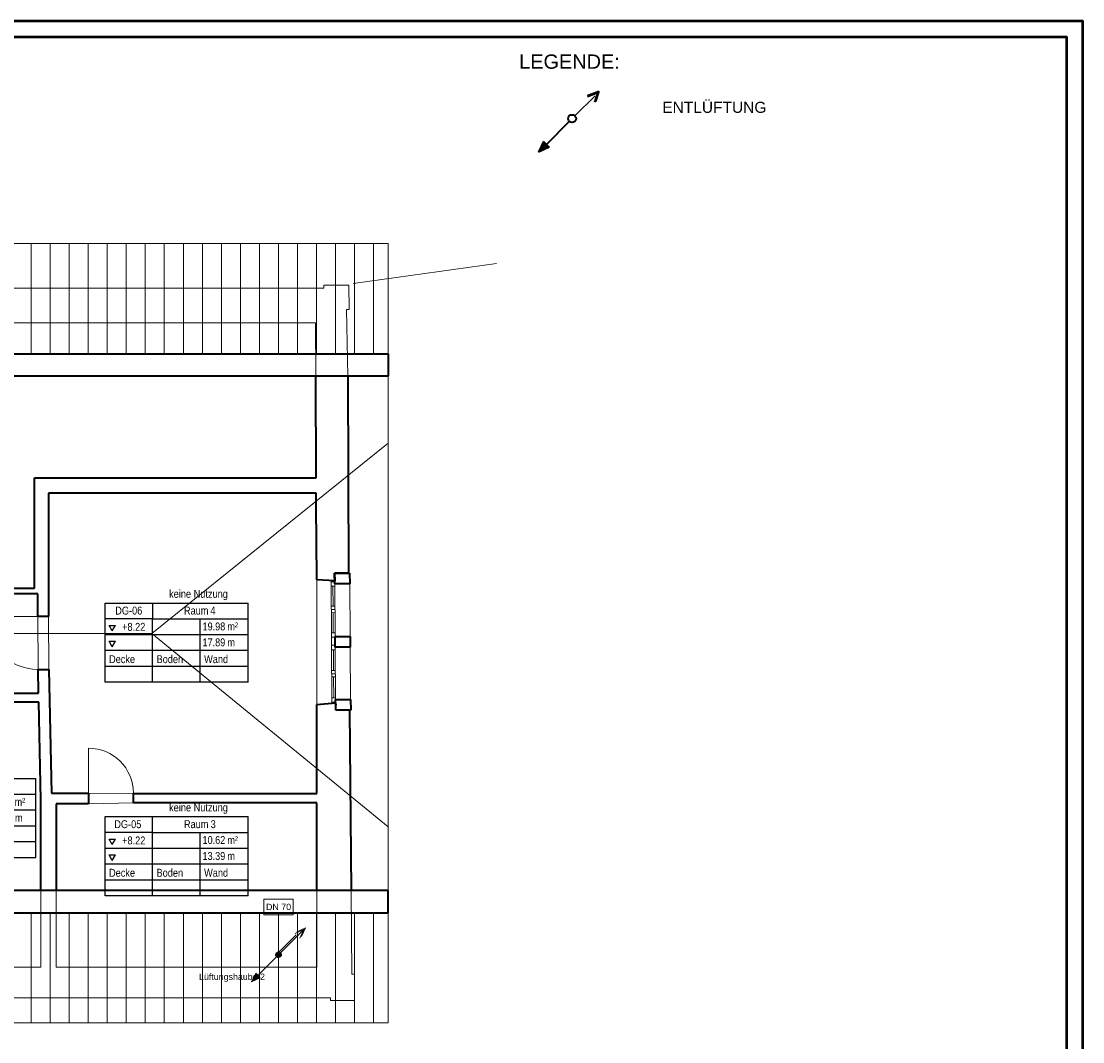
# Model space of a CAD drawing. Extents: x -138 to 532, y -135 to 459.
# Tile 4 of 4: x 197 to 532, y 137 to 459. Entities that reach past the tile are written whole.
import ezdxf
from ezdxf.lldxf.tags import DXFTag

# ---------------------------------------------------------------- set-up
doc = ezdxf.new("R2010")
doc.units = 0
doc.layers.get('0').update_dxf_attribs({"lineweight": 35})
for name, color, linetype, lineweight in [('5_DG-BESTAND', 7, 'Continuous', 25), ('5_DG-FIRSTE-GRATE', 7, 'Continuous', 25), ('5_DG-NEU', 7, 'Continuous', 25), ('5_DG-RAUM', 7, 'Continuous', 25), ('5_DG-SCHRAFF-FILL', 7, 'Continuous', 25), ('Legende', 7, 'Continuous', 35)]:
    doc.layers.add(name, color=color, linetype=linetype, lineweight=lineweight)
for name, color, linetype, lineweight, true_color in [('LT_Beschriftung', 4, 'Continuous', 25, 0x00ffff), ('Rahmen', 7, 'Continuous', 35, 0x009900), ('S_Abwasser_Entlueftung', 4, 'Nova_70', 25, 0x00ffff), ('S_Entlüftung_Beschriftung', 4, 'Continuous', 18, 0x00ffff), ('S_Schmutzwasser', 7, 'Continuous', 35, 0x808040), ('S_Schmutzwasser-Shading', 7, 'Continuous', 35, 0x808040)]:
    doc.layers.add(name, color=color, linetype=linetype, lineweight=lineweight, true_color=true_color)
doc.styles.get("Standard").update_dxf_attribs({"font": 'arial.ttf'})
tags = doc.linetypes.add('ALL_S14', pattern=[0.002, 0.001, -0.001]).pattern_tags.tags
tags[6:7] = [DXFTag(74, 4), DXFTag(75, 0), DXFTag(340, '0'), DXFTag(46, 1.0), DXFTag(50, 0.0), DXFTag(44, 0.0), DXFTag(45, 0.0)]
tags[4:5] = [DXFTag(74, 4), DXFTag(75, 0), DXFTag(340, '0'), DXFTag(46, 1.0), DXFTag(50, 0.0), DXFTag(44, 0.0), DXFTag(45, 0.0)]
tags = doc.linetypes.add('fein_strichliert', pattern=[4, 1, -2, 1]).pattern_tags.tags
tags[8:9] = [DXFTag(74, 4), DXFTag(75, 0), DXFTag(340, '0'), DXFTag(46, 0.0), DXFTag(50, 0.0), DXFTag(44, 0.0), DXFTag(45, 0.0)]
tags[6:7] = [DXFTag(74, 4), DXFTag(75, 0), DXFTag(340, '0'), DXFTag(46, 0.0), DXFTag(50, 0.0), DXFTag(44, 0.0), DXFTag(45, 0.0)]
tags[4:5] = [DXFTag(74, 4), DXFTag(75, 0), DXFTag(340, '0'), DXFTag(46, 0.0), DXFTag(50, 0.0), DXFTag(44, 0.0), DXFTag(45, 0.0)]
tags = doc.linetypes.add('Nova_70', pattern='A,2,[130,ltypeshp.shx,S=1,R=-90,X=0,Y=1],2', length=4).pattern_tags.tags
tags[12:13] = [DXFTag(74, 4), DXFTag(75, 0), DXFTag(340, '0'), DXFTag(46, 0.0), DXFTag(50, 0.0), DXFTag(44, 0.0), DXFTag(45, 0.0)]
tags = doc.linetypes.add('PUNKT2_S9', pattern=[0.0005, 0, -0.0005]).pattern_tags.tags
tags[6:7] = [DXFTag(74, 4), DXFTag(75, 0), DXFTag(340, '0'), DXFTag(46, 1.0), DXFTag(50, 0.0), DXFTag(44, 0.0), DXFTag(45, 0.0)]
tags[4:5] = [DXFTag(74, 4), DXFTag(75, 0), DXFTag(340, '0'), DXFTag(46, 1.0), DXFTag(50, 0.0), DXFTag(44, 0.0), DXFTag(45, 0.0)]
tags = doc.linetypes.add('STRICHPUNKT2', pattern=[12.7, 6.35, -3.175, 0, -3.175]).pattern_tags.tags
tags[10:11] = [DXFTag(74, 4), DXFTag(75, 0), DXFTag(340, '0'), DXFTag(46, 0.0), DXFTag(50, 0.0), DXFTag(44, 0.0), DXFTag(45, 0.0)]
tags[8:9] = [DXFTag(74, 4), DXFTag(75, 0), DXFTag(340, '0'), DXFTag(46, 0.0), DXFTag(50, 0.0), DXFTag(44, 0.0), DXFTag(45, 0.0)]
tags[6:7] = [DXFTag(74, 4), DXFTag(75, 0), DXFTag(340, '0'), DXFTag(46, 0.0), DXFTag(50, 0.0), DXFTag(44, 0.0), DXFTag(45, 0.0)]
tags[4:5] = [DXFTag(74, 4), DXFTag(75, 0), DXFTag(340, '0'), DXFTag(46, 0.0), DXFTag(50, 0.0), DXFTag(44, 0.0), DXFTag(45, 0.0)]
tags = doc.linetypes.add('VERDECKT2_S2', pattern=[0.0027, 0.002, -0.0007]).pattern_tags.tags
tags[6:7] = [DXFTag(74, 4), DXFTag(75, 0), DXFTag(340, '0'), DXFTag(46, 1.0), DXFTag(50, 0.0), DXFTag(44, 0.0), DXFTag(45, 0.0)]
tags[4:5] = [DXFTag(74, 4), DXFTag(75, 0), DXFTag(340, '0'), DXFTag(46, 1.0), DXFTag(50, 0.0), DXFTag(44, 0.0), DXFTag(45, 0.0)]

# ---------------------------------------------------------------- blocks, each defined once
blk = doc.blocks.new('Shading-A07AMJ5P1N', base_point=(278.92, 164.04))
at = {"layer": 'S_Schmutzwasser-Shading', "color": 4, "true_color": 0x00ffff}
for points in [[(278.92, 164.04), (277.44, 163.84), (277.44, 164.23), (277.42, 164.04)], [(278.92, 164.04), (277.44, 164.23), (277.64, 164.57), (277.52, 164.41)], [(278.92, 164.04), (277.64, 164.57), (277.97, 164.76), (277.79, 164.69)], [(278.92, 164.04), (277.97, 164.76), (278.36, 164.76), (278.17, 164.79)], [(278.92, 164.04), (278.36, 164.76), (278.7, 164.57), (278.54, 164.69)], [(278.92, 164.04), (278.7, 164.57), (278.89, 164.23), (278.82, 164.41)], [(278.92, 164.04), (277.64, 163.51), (277.44, 163.84), (277.52, 163.66)], [(278.92, 164.04), (277.97, 163.31), (277.64, 163.51), (277.79, 163.39)], [(278.92, 164.04), (278.36, 163.31), (277.97, 163.31), (278.17, 163.29)], [(278.92, 164.04), (278.7, 163.51), (278.36, 163.31), (278.54, 163.39)], [(278.92, 164.04), (278.89, 163.84), (278.7, 163.51), (278.82, 163.66)]]:
    blk.add_solid(points, dxfattribs=at)
blk = doc.blocks.new('Schraffur-A07AMJ5X1N', base_point=(360.21, 417.26))
at = {"color": 0, "linetype": 'ByBlock', "lineweight": -2, "ltscale": 0.35}
blk.add_solid([(360.21, 417.26), (361.79, 420.66), (363.61, 418.85)], dxfattribs=at)
blk = doc.blocks.new('Referenz-A07AMJ5Z1N', base_point=(-119.89, -98.77))
at = {"layer": '5_DG-BESTAND', "color": 0, "lineweight": 18}
for p, q in [((116.21, 388.47), (312.76, 388.47)), ((312.76, 353.61), (312.76, 388.47)), ((202.18, 270.76), (185.52, 270.76)), ((218.14, 215.03), (218.14, 229.25)), ((312.76, 177.28), (312.76, 142.54)), ((116.21, 142.54), (312.76, 142.54))]:
    blk.add_line(p, q, dxfattribs=at)
at = {"layer": '5_DG-BESTAND', "color": 0, "linetype": 'ALL_S14', "lineweight": 13, "ltscale": 0.13}
blk.add_line((301.72, 375.85), (346.96, 382.13), dxfattribs=at)
at = {"layer": '5_DG-BESTAND', "color": 0, "linetype": 'VERDECKT2_S2', "lineweight": 18, "ltscale": 0.18}
for p, q in [((292.43, 374.35), (292.43, 375.3)), ((292.43, 375.3), (300.38, 375.3)), ((300.38, 375.3), (300.42, 367.65)), ((147.39, 374.45), (292.43, 374.35)), ((299.6, 367.65), (300, 346.61)), ((300.42, 367.65), (299.6, 367.65)), ((289.83, 363.41), (134.84, 363.41)), ((289.88, 346.61), (289.83, 363.41)), ((203.15, 160.16), (203.15, 184.28)), ((207.97, 184.28), (207.97, 160.16)), ((290.22, 160.16), (290.22, 184.28)), ((301.27, 157.95), (301.06, 184.28)), ((153.32, 160.16), (203.15, 160.16)), ((207.97, 160.16), (290.22, 160.16)), ((302.1, 157.95), (301.27, 157.95)), ((302.1, 149.59), (302.1, 157.95)), ((109.8, 150.42), (294.57, 150.42)), ((294.57, 150.42), (294.57, 149.59)), ((294.57, 149.59), (302.1, 149.59))]:
    blk.add_line(p, q, dxfattribs=at)
at = {"layer": '5_DG-BESTAND', "color": 0, "lineweight": 35}
for p, q in [((116.21, 353.61), (312.76, 353.61)), ((312.76, 353.61), (312.76, 346.61)), ((312.76, 346.61), (109.8, 346.61)), ((289.99, 314.57), (289.88, 346.61)), ((300, 346.61), (300.25, 284.47)), ((201.12, 279.71), (201.12, 314.57)), ((201.12, 314.57), (289.99, 314.57)), ((290.01, 309.74), (205.54, 309.74)), ((205.54, 309.74), (205.54, 270.76)), ((290.02, 305.66), (290.01, 309.74)), ((290.28, 282.83), (290.02, 305.66)), ((290.28, 282.33), (290.28, 282.83)), ((295.88, 282.06), (290.28, 282.33)), ((295.86, 284.44), (300.6, 284.48)), ((300.25, 284.47), (295.86, 284.44)), ((295.89, 281.04), (295.86, 284.44)), ((295.86, 284.44), (295.88, 282.05)), ((300.6, 284.48), (300.62, 281.08)), ((187.56, 279.71), (201.12, 279.71)), ((300.62, 281.08), (295.89, 281.04)), ((202.18, 277.92), (187.56, 277.92)), ((202.18, 270.76), (202.18, 277.92)), ((205.54, 270.76), (202.18, 270.76)), ((296.01, 264.47), (300.74, 264.51)), ((296.04, 261.07), (296.01, 264.47)), ((300.74, 264.51), (300.77, 261.11)), ((300.77, 261.11), (296.04, 261.07)), ((202.45, 246.54), (202.29, 254.1)), ((202.29, 254.1), (205.65, 254.1)), ((205.65, 254.1), (206.47, 215.03)), ((183.32, 246.54), (202.45, 246.54)), ((296.18, 244.59), (300.91, 244.63)), ((296.21, 241.19), (296.18, 244.59)), ((300.91, 244.63), (300.94, 241.23)), ((202.51, 243.79), (183.32, 243.79)), ((203.15, 212.94), (202.51, 243.79)), ((290.22, 242.99), (296.19, 243.59)), ((290.22, 242.25), (290.22, 242.99)), ((290.22, 224.19), (290.22, 242.25)), ((296.19, 243.59), (296.2, 242.85)), ((300.94, 241.23), (296.21, 241.19)), ((300.59, 241.23), (301.06, 184.28)), ((290.22, 222.11), (290.22, 224.19)), ((290.23, 214.97), (290.22, 222.11)), ((206.47, 215.03), (217.47, 215.03)), ((217.47, 215.03), (218.14, 215.03)), ((218.14, 215.03), (218.14, 211.68)), ((232.36, 211.95), (232.36, 214.97)), ((232.36, 214.97), (233.36, 214.97)), ((233.36, 214.97), (290.23, 214.97)), ((203.15, 184.28), (203.15, 212.94)), ((218.14, 211.68), (207.97, 211.68)), ((207.97, 211.68), (207.97, 184.28)), ((290.22, 211.95), (232.36, 211.95)), ((290.22, 184.28), (290.22, 211.95)), ((312.76, 184.28), (109.8, 184.28)), ((312.76, 177.28), (312.76, 184.28)), ((116.21, 177.28), (312.76, 177.28))]:
    blk.add_line(p, q, dxfattribs=at)
at = {"layer": '5_DG-BESTAND', "color": 0, "lineweight": 13}
for p, q in [((300.16, 298.66), (300.15, 298.66)), ((300.15, 298.66), (300.16, 298.66)), ((290.28, 282.33), (290.22, 242.99)), ((300.62, 281.08), (300.74, 264.51)), ((300.77, 261.11), (300.91, 244.63))]:
    blk.add_line(p, q, dxfattribs=at)
at = {"layer": '5_DG-BESTAND', "color": 0, "linetype": 'PUNKT2_S9', "lineweight": 13, "ltscale": 0.13}
for p, q in [((202.3, 254.1), (202.18, 270.76)), ((205.65, 254.1), (205.54, 270.76)), ((218.14, 215.03), (232.36, 214.97)), ((218.14, 211.68), (232.36, 211.95))]:
    blk.add_line(p, q, dxfattribs=at)
at = {"layer": '5_DG-BESTAND', "color": 0, "lineweight": 18}
for centre, major_axis in [((202.18, 270.76), (-16.66, 0)), ((218.14, 215.03), (14.22, 0))]:
    blk.add_ellipse(centre, major_axis=major_axis, ratio=1, start_param=0, end_param=1.570796, dxfattribs=at)
at = {"layer": '5_DG-FIRSTE-GRATE', "color": 0, "linetype": 'ALL_S14', "lineweight": 18, "ltscale": 0.18}
for p, q in [((312.76, 346.61), (312.76, 184.28)), ((312.76, 325.44), (238.16, 265.44)), ((238.16, 265.44), (35.47, 265.44)), ((238.16, 265.44), (312.76, 204.39))]:
    blk.add_line(p, q, dxfattribs=at)
at = {"layer": '5_DG-NEU', "color": 0, "lineweight": 13}
for p, q in [((294.72, 281.73), (294.72, 282.11)), ((294.72, 281.73), (295.88, 281.74)), ((294.73, 280.33), (294.72, 281.73)), ((295.88, 281.74), (295.89, 280.34)), ((294.73, 280.33), (295.89, 280.34)), ((295.89, 280.34), (294.73, 280.33)), ((294.85, 265.65), (294.73, 280.33)), ((294.74, 278.93), (294.84, 267.05)), ((295.36, 274), (295.31, 280.33)), ((295.89, 280.34), (296.01, 265.66)), ((294.78, 273.99), (295.94, 274)), ((294.79, 272.99), (295.95, 273)), ((294.8, 271.99), (295.96, 272)), ((295.44, 265.66), (295.39, 272)), ((296.01, 265.66), (294.85, 265.65)), ((294.86, 265.65), (296.02, 265.66)), ((294.87, 264.25), (294.86, 265.65)), ((296.02, 265.66), (296.03, 264.26)), ((296.03, 264.26), (294.87, 264.25)), ((294.87, 264.25), (294.89, 261.69)), ((294.89, 261.69), (296.05, 261.7)), ((294.9, 260.29), (294.89, 261.69)), ((296.05, 261.7), (296.06, 260.3)), ((294.9, 260.29), (296.06, 260.3)), ((296.06, 260.3), (294.9, 260.29)), ((295.02, 245.11), (294.9, 260.29)), ((294.91, 258.89), (295.01, 246.51)), ((295.53, 253.71), (295.48, 260.29)), ((296.06, 260.3), (296.18, 245.12)), ((294.95, 253.7), (296.11, 253.71)), ((294.96, 252.7), (296.12, 252.71)), ((294.97, 251.7), (296.13, 251.71)), ((295.6, 245.12), (295.55, 251.71)), ((296.18, 245.12), (295.02, 245.11)), ((295.02, 245.11), (296.18, 245.12)), ((295.03, 243.71), (295.02, 245.11)), ((296.18, 245.12), (296.19, 243.72)), ((296.19, 243.72), (295.03, 243.71)), ((295.03, 243.71), (295.03, 243.48))]:
    blk.add_line(p, q, dxfattribs=at)
at = {"layer": '5_DG-RAUM', "color": 0, "lineweight": -2}
for p, q in [((223.43, 270.03), (223.43, 275.03)), ((223.43, 275.03), (238.43, 275.03)), ((238.43, 275.03), (238.43, 270.03)), ((238.43, 275.03), (268.53, 275.03)), ((268.53, 250.03), (268.53, 275.03)), ((223.43, 250.03), (223.43, 270.03)), ((238.43, 270.03), (223.43, 270.03)), ((238.43, 250.03), (238.43, 270.03)), ((238.43, 270.03), (268.53, 270.03)), ((253.43, 250.03), (253.43, 270.03)), ((268.53, 265.03), (223.43, 265.03)), ((225.67, 266.21), (224.67, 267.95)), ((224.67, 267.95), (226.67, 267.95)), ((225.67, 266.21), (226.67, 267.95)), ((225.67, 261.21), (224.67, 262.95)), ((224.67, 262.95), (226.67, 262.95)), ((225.67, 261.21), (226.67, 262.95)), ((268.53, 260.03), (223.43, 260.03)), ((268.53, 255.03), (223.43, 255.03)), ((268.53, 250.03), (223.43, 250.03)), ((171.41, 219.67), (201.52, 219.67)), ((201.52, 194.67), (201.52, 219.67)), ((171.41, 214.67), (201.52, 214.67)), ((201.52, 209.67), (156.41, 209.67)), ((201.52, 204.67), (156.41, 204.67)), ((223.43, 202.63), (223.43, 207.63)), ((223.43, 207.63), (238.43, 207.63)), ((238.43, 202.63), (238.43, 207.63)), ((238.43, 207.63), (268.53, 207.63)), ((268.53, 182.63), (268.53, 207.63)), ((223.43, 182.63), (223.43, 202.63)), ((238.43, 202.63), (223.43, 202.63)), ((238.43, 182.63), (238.43, 202.63)), ((238.43, 202.63), (268.53, 202.63)), ((253.43, 182.63), (253.43, 202.63)), ((201.52, 199.67), (156.41, 199.67)), ((225.67, 198.81), (224.67, 200.55)), ((224.67, 200.55), (226.67, 200.55)), ((225.67, 198.81), (226.67, 200.55)), ((201.52, 194.67), (156.41, 194.67)), ((268.53, 197.63), (223.43, 197.63)), ((225.67, 193.81), (224.67, 195.55)), ((224.67, 195.55), (226.67, 195.55)), ((225.67, 193.81), (226.67, 195.55)), ((268.53, 192.63), (223.43, 192.63)), ((268.53, 187.63), (223.43, 187.63)), ((268.53, 182.63), (223.43, 182.63))]:
    blk.add_line(p, q, dxfattribs=at)
at = {"layer": '5_DG-SCHRAFF-FILL', "color": 0, "lineweight": 13}
for p, q in [((200.12, 353.61), (200.12, 388.47)), ((206.12, 353.61), (206.12, 388.47)), ((212.12, 353.61), (212.12, 388.47)), ((218.12, 353.61), (218.12, 388.47)), ((224.12, 353.61), (224.12, 388.47)), ((230.12, 353.61), (230.12, 388.47)), ((236.12, 353.61), (236.12, 388.47)), ((242.12, 353.61), (242.12, 388.47)), ((248.12, 353.61), (248.12, 388.47)), ((254.12, 353.61), (254.12, 388.47)), ((260.12, 353.61), (260.12, 388.47)), ((266.12, 353.61), (266.12, 388.47)), ((272.12, 353.61), (272.12, 388.47)), ((278.12, 353.61), (278.12, 388.47)), ((284.12, 353.61), (284.12, 388.47)), ((290.12, 353.61), (290.12, 388.47)), ((296.12, 353.61), (296.12, 388.47)), ((302.12, 353.61), (302.12, 388.47)), ((308.12, 353.61), (308.12, 388.47)), ((200.12, 142.54), (200.12, 177.28)), ((206.12, 142.54), (206.12, 177.28)), ((212.12, 142.54), (212.12, 177.28)), ((218.12, 142.54), (218.12, 177.28)), ((224.12, 142.54), (224.12, 177.28)), ((230.12, 142.54), (230.12, 177.28)), ((236.12, 142.54), (236.12, 177.28)), ((242.12, 142.54), (242.12, 177.28)), ((248.12, 142.54), (248.12, 177.28)), ((254.12, 142.54), (254.12, 177.28)), ((260.12, 142.54), (260.12, 177.28)), ((266.12, 142.54), (266.12, 177.28)), ((272.12, 142.54), (272.12, 177.28)), ((278.12, 142.54), (278.12, 177.28)), ((284.12, 142.54), (284.12, 177.28)), ((290.12, 142.54), (290.12, 177.28)), ((296.12, 142.54), (296.12, 177.28)), ((302.12, 142.54), (302.12, 177.28)), ((308.12, 142.54), (308.12, 177.28))]:
    blk.add_line(p, q, dxfattribs=at)
at = {"layer": '5_DG-RAUM', "color": 0, "lineweight": -2, "char_height": 2.5, "attachment_point": 1}
for s, insert in [('{\\W0.83;\\fArial;keine}', (243.62, 279.18)), ('{\\W0.83;\\fArial;Nutzung}', (251.38, 279.18)), ('{\\W0.83;\\fArial;DG-06}', (226.63, 273.9)), ('{\\W0.83;\\fArial;Raum}', (248.31, 273.9)), ('{\\W0.83;\\fArial;4}', (256.65, 273.9)), ('{\\W0.83;\\fArial;+8.22}', (228.8, 268.77)), ('{\\W0.82;\\fArial;19.98}', (254.18, 268.9)), ('{\\W0.82;\\fArial;m²}', (262.02, 268.9)), ('{\\W0.82;\\fArial;17.89}', (254.18, 263.87)), ('{\\W0.82;\\fArial;m}', (262.02, 263.87)), ('{\\W0.83;\\fArial;Decke}', (224.67, 258.57)), ('{\\W0.83;\\fArial;Boden}', (239.67, 258.57)), ('{\\W0.83;\\fArial;Wand}', (254.67, 258.57)), ('{\\W0.81;\\fArial;m²}', (194.9, 213.54)), ('{\\W0.83;\\fArial;keine}', (243.62, 211.78)), ('{\\W0.83;\\fArial;Nutzung}', (251.38, 211.78)), ('{\\W0.82;\\fArial;m}', (195, 208.51)), ('{\\W0.83;\\fArial;DG-05}', (226.33, 206.5)), ('{\\W0.83;\\fArial;Raum}', (248.31, 206.5)), ('{\\W0.83;\\fArial;3}', (256.74, 206.5)), ('{\\W0.83;\\fArial;+8.22}', (228.8, 201.37)), ('{\\W0.82;\\fArial;10.62}', (254.18, 201.5)), ('{\\W0.82;\\fArial;m²}', (262.02, 201.5)), ('{\\W0.82;\\fArial;13.39}', (254.18, 196.47)), ('{\\W0.82;\\fArial;m}', (262.02, 196.47)), ('{\\W0.83;\\fArial;Decke}', (224.67, 191.17)), ('{\\W0.83;\\fArial;Boden}', (239.67, 191.17)), ('{\\W0.83;\\fArial;Wand}', (254.67, 191.17))]:
    blk.add_mtext(s, dxfattribs=dict(at, insert=insert))
blk = doc.blocks.new('Fallleitung Abwasser-A07AMJ651N', base_point=(269.68, 155.55))
at = {"color": 0, "lineweight": -2}
for p, q in [((278.66, 164.53), (286.12, 171.99)), ((283.4, 170.72), (286.12, 171.99)), ((283.93, 171.26), (286.65, 172.52)), ((284.85, 169.27), (286.12, 171.99)), ((285.38, 169.8), (286.65, 172.52)), ((277.67, 163.54), (269.68, 155.55)), ((270.95, 158.27), (269.68, 155.55)), ((270.95, 158.27), (272.4, 156.82)), ((272.4, 156.82), (269.68, 155.55))]:
    blk.add_line(p, q, dxfattribs=at)
at = {"color": 0, "linetype": 'fein_strichliert', "lineweight": -2, "ltscale": 0.18}
blk.add_line((278.3, 164.9), (283.76, 170.36), dxfattribs=at)
at = {"color": 0, "lineweight": -2}
blk.add_circle((278.17, 164.04), 0.7, dxfattribs=at)
blk.add_solid([(272.4, 156.82), (269.68, 155.55), (270.95, 158.27)], dxfattribs=at)
blk = doc.blocks.new('Rohr mit Muffe-A07AMJ6B1N', base_point=(277.42, 163.29))
at = {"color": 0, "lineweight": -2}
for p, q in [((277.57, 164.19), (277.69, 164.19)), ((277.7, 164.49), (277.81, 164.49)), ((277.57, 163.89), (277.69, 163.89)), ((277.7, 163.59), (277.81, 163.59))]:
    blk.add_line(p, q, dxfattribs=at)
at = {"color": 0, "linetype": 'STRICHPUNKT2', "lineweight": 25, "ltscale": 0.25}
blk.add_line((278.17, 164.04), (278.17, 164.04), dxfattribs=at)
at = {"color": 0, "linetype": 'ByBlock', "lineweight": -2, "ltscale": 0.35}
blk.add_circle((278.17, 164.04), 0.75, dxfattribs=at)
at = {"color": 0, "lineweight": -2}
blk.add_ellipse((278.5, 164.04), major_axis=(-0.333, 0.75), ratio=1, start_param=0, end_param=2.305501, dxfattribs=at)
blk.add_ellipse((278.5, 164.04), major_axis=(-0.333, 0.75), ratio=1, start_param=0, end_param=2.305501, dxfattribs=at)
blk = doc.blocks.new('Bauteilbeschriftung-A07AMJ6D1N', base_point=(273.55, 164.79))
at = {"color": 0, "lineweight": -2}
for p, q in [((273.55, 181.64), (282.79, 181.64)), ((273.55, 176.64), (273.55, 181.64)), ((282.79, 181.64), (282.79, 176.64)), ((282.79, 176.64), (273.55, 176.64))]:
    blk.add_line(p, q, dxfattribs=at)
at = {"color": 0, "linetype": 'ByBlock', "lineweight": -2, "ltscale": 0.18}
blk.add_line((278.17, 176.64), (278.17, 164.79), dxfattribs=at)
at = {"color": 0, "linetype": 'ByBlock', "lineweight": -2, "ltscale": 0.18, "insert": (274.21, 180.14), "char_height": 2, "attachment_point": 1}
blk.add_mtext('{\\fArial;DN 70}', dxfattribs=at)
blk = doc.blocks.new('Einzeiliger Text-A07AMJ6H1N', base_point=(253.07, 156.12))
at = {"color": 0, "lineweight": -2, "insert": (253.07, 158.12), "char_height": 2, "attachment_point": 1}
blk.add_mtext('{\\fArial;Lüftungshaube 2}', dxfattribs=at)

msp = doc.modelspace()

# ---------------------------------------------------------------- linework, layer by layer
at = {"layer": 'Legende', "color": 4, "ltscale": 1.75, "true_color": 0x00ffff}
for p, q in [((375.68, 434.81), (378.95, 436.14)), ((375.7, 435.14), (379.24, 436.52)), ((378.95, 436.14), (377.83, 433.1)), ((379.24, 436.52), (378.15, 433.23)), ((362.7, 419.76), (369.93, 426.99)), ((361.79, 420.66), (360.21, 417.26)), ((363.61, 418.85), (360.21, 417.26)), ((362.7, 419.76), (361.79, 420.66)), ((362.7, 419.76), (363.61, 418.85))]:
    msp.add_line(p, q, dxfattribs=at)
at = {"layer": 'Legende', "color": 4, "ltscale": 0.35, "true_color": 0x00ffff}
msp.add_circle((370.81, 427.87), 1.25, dxfattribs=at)
at = {"layer": 'Rahmen', "lineweight": 50, "ltscale": 0.5}
for points in [[(531.96, -135.39), (531.96, 458.61), (-138.04, 458.61), (-138.04, -135.39), (181.96, -135.39), (431.96, -135.39), (531.96, -135.39)], [(526.96, -130.39), (526.96, 453.61), (-118.04, 453.61), (-118.04, -130.39), (176.96, -130.39), (426.96, -130.39), (526.96, -130.39)]]:
    msp.add_lwpolyline(points, close=True, dxfattribs=at)
at = {"layer": 'S_Abwasser_Entlueftung', "color": 4, "linetype": 'Nova_70', "ltscale": 0.5, "true_color": 0x00ffff}
msp.add_line((371.7, 428.75), (378.04, 435.1), dxfattribs=at)

# ---------------------------------------------------------------- block references
at = {"color": 251, "lineweight": 25, "ltscale": 0.25, "true_color": 0x585858}
msp.add_blockref('Referenz-A07AMJ5Z1N', (-119.89, -98.77), dxfattribs=at)
at = {"layer": 'Legende', "color": 4, "ltscale": 0.35, "true_color": 0x00ffff}
msp.add_blockref('Schraffur-A07AMJ5X1N', (360.21, 417.26), dxfattribs=at)
at = {"layer": 'LT_Beschriftung', "linetype": 'Continuous', "lineweight": 25, "ltscale": 0.25}
msp.add_blockref('Einzeiliger Text-A07AMJ6H1N', (253.07, 156.12), dxfattribs=at)
at = {"layer": 'S_Entlüftung_Beschriftung', "ltscale": 0.18}
for name, p in [('Bauteilbeschriftung-A07AMJ6D1N', (273.55, 164.79)), ('Fallleitung Abwasser-A07AMJ651N', (269.68, 155.55))]:
    msp.add_blockref(name, p, dxfattribs=at)
at = {"layer": 'S_Schmutzwasser'}
msp.add_blockref('Shading-A07AMJ5P1N', (278.92, 164.04), dxfattribs=at)
at = {"layer": 'S_Schmutzwasser', "color": 4, "ltscale": 0.35, "true_color": 0x00ffff}
msp.add_blockref('Rohr mit Muffe-A07AMJ6B1N', (277.42, 163.29), dxfattribs=at)

# ---------------------------------------------------------------- texts
at = {"layer": 'Legende', "color": 7, "ltscale": 0.35}
for s, height, p in [('LEGENDE:', 4.5, (354.09, 443.62)), ('ENTLÜFTUNG', 3.5, (399.26, 429.69))]:
    msp.add_text(s, height=height, dxfattribs=at).set_placement(p)

doc.saveas('drawing.dxf')
